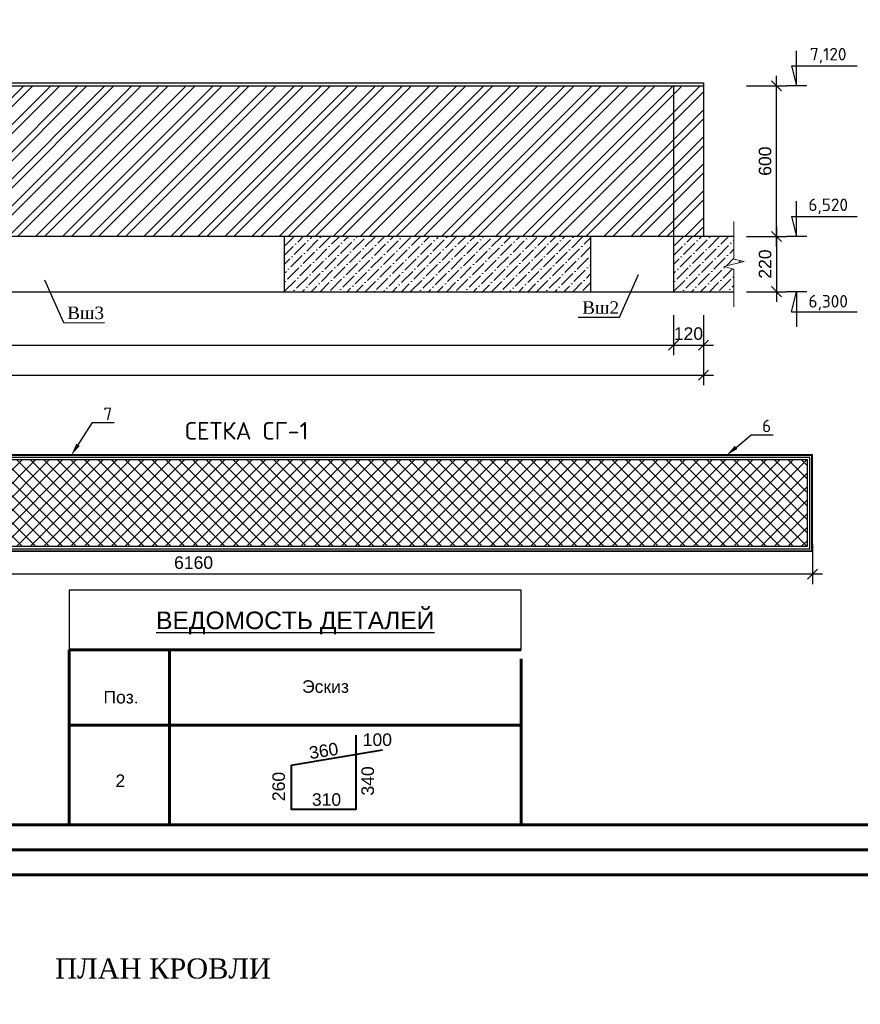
# Model space of a CAD drawing. Header units: millimetres. Extents: x 2063114 to 14983986, y -126020516 to 213791.
# Tile 251 of 256: x 2341940 to 2358676, y -1246080 to -1226465. Entities that reach past the tile are written whole.
import ezdxf
from ezdxf import colors
from ezdxf.entities.mleader import LeaderData, LeaderLine
from ezdxf.math import Vec2, Vec3

# ---------------------------------------------------------------- set-up
doc = ezdxf.new("R2010")
doc.units = ezdxf.units.MM
doc.layers.get('Defpoints').update_dxf_attribs({"color": 6, "lineweight": 35})
for name, color, linetype, lineweight in [('.', 7, 'Continuous', 15), ('Линия', 250, 'Continuous', 20), ('Сплошная толстая', 7, 'Continuous', 40)]:
    doc.layers.add(name, color=color, linetype=linetype, lineweight=lineweight)
doc.layers.add('_print', color=6, linetype='Continuous', lineweight=60, plot=False)
doc.layers.add('PDF _wall-380', color=7, linetype='Continuous', true_color=0xb88a5c)
doc.layers.add('Text 1', color=7, linetype='Continuous', lineweight=25, true_color=0x0000b3)
doc.layers.add('Размеры', color=28, linetype='Continuous')
doc.layers.add('экспл.пом.', color=5, linetype='Continuous')
doc.styles.add('ISO', font='times.ttf')
doc.styles.add('ISO_1.0', font='isocpeur.ttf')
doc.styles.add('seviyorum', font='times.ttf')
doc.styles.get("Standard").update_dxf_attribs({"font": 'arial.ttf'})
doc.styles.add('TIMES NEW', font='times.ttf', dxfattribs={"height": 200})
doc.dimstyles.new('STANDARD$0', dxfattribs={"dimtxt": 250, "dimasz": 200, "dimexe": 200, "dimexo": 300, "dimgap": 100, "dimtad": 1, "dimdec": 0, "dimzin": 1, "dimdsep": 46, "dimtxsty": 'Standard', "dimblk1": 'OBLIQUE', "dimblk2": 'OBLIQUE', "dimsah": 1, "dimcen": 2.5, "dimdle": 200, "dimadec": 0, "dimazin": 0, "dimtfac": 1, "dimtdec": 0, "dimtmove": 0, "dimatfit": 3, "dimldrblk": 'OBLIQUE', "dimfxl": 600, "dimfxlon": 1, "dimtolj": 1, "dimtzin": 1, "dimarcsym": 0})

# ---------------------------------------------------------------- blocks, each defined once
blk = doc.blocks.new('_Oblique')
at = {"color": 0, "linetype": 'ByBlock', "lineweight": -2}
blk.add_line((-0.5, -0.5), (0.5, 0.5), dxfattribs=at)
blk = doc.blocks.new('*D561')
at = {"layer": 'Defpoints', "color": 0, "lineweight": 30, "ltscale": 150, "transparency": 16777216}
for p in [(2355011, -1227783), (2357009, -1227783), (2355011, -1230783)]:
    blk.add_point(p, dxfattribs=at)
at = {"layer": 'Размеры', "color": 0, "lineweight": -2, "ltscale": 150, "transparency": 16777216}
for p, q in [((2357009, -1230983), (2357009, -1227583)), ((2356409, -1227783), (2357209, -1227783)), ((2356409, -1230783), (2357209, -1230783))]:
    blk.add_line(p, q, dxfattribs=at)
at = {"layer": 'Размеры', "color": 0, "lineweight": -2, "ltscale": 150, "transparency": 16777216, "xscale": 200, "yscale": 200, "zscale": 200}
for p, rotation in [((2357009, -1227783), 90), ((2357009, -1230783), 270)]:
    blk.add_blockref('_Oblique', p, dxfattribs=dict(at, rotation=rotation))
at = {"layer": 'Размеры', "color": 0, "ltscale": 150, "transparency": 16777216, "insert": (2356781, -1229283), "char_height": 250, "attachment_point": 5, "rotation": 90}
blk.add_mtext('\\A1;600', dxfattribs=at)
blk = doc.blocks.new('*D562')
at = {"layer": 'Defpoints', "color": 0, "lineweight": 30, "ltscale": 150, "transparency": 16777216}
for p in [(2355011, -1230783), (2355011, -1231883), (2357009, -1231883)]:
    blk.add_point(p, dxfattribs=at)
at = {"layer": 'Размеры', "color": 0, "lineweight": -2, "ltscale": 150, "transparency": 16777216}
for p, q in [((2357009, -1230583), (2357009, -1232083)), ((2356409, -1230783), (2357209, -1230783)), ((2356409, -1231883), (2357209, -1231883))]:
    blk.add_line(p, q, dxfattribs=at)
at = {"layer": 'Размеры', "color": 0, "lineweight": -2, "ltscale": 150, "transparency": 16777216, "xscale": 200, "yscale": 200, "zscale": 200}
for p, rotation in [((2357009, -1230783), 90), ((2357009, -1231883), 270)]:
    blk.add_blockref('_Oblique', p, dxfattribs=dict(at, rotation=rotation))
at = {"layer": 'Размеры', "color": 0, "ltscale": 150, "transparency": 16777216, "insert": (2356781, -1231333), "char_height": 250, "attachment_point": 5, "rotation": 90}
blk.add_mtext('\\A1;220', dxfattribs=at)
blk = doc.blocks.new('*D537')
at = {"layer": 'Defpoints', "color": 0, "lineweight": 30, "ltscale": 150, "transparency": 16777216}
for p in [(2325355, -1230783), (2354955, -1230783), (2354955, -1232948)]:
    blk.add_point(p, dxfattribs=at)
at = {"layer": 'Размеры', "color": 0, "lineweight": -2, "ltscale": 150, "transparency": 16777216}
for p, q in [((2325355, -1232348), (2325355, -1233148)), ((2354955, -1232348), (2354955, -1233148)), ((2325155, -1232948), (2355155, -1232948))]:
    blk.add_line(p, q, dxfattribs=at)
at = {"layer": 'Размеры', "color": 0, "lineweight": -2, "ltscale": 150, "transparency": 16777216, "xscale": 200, "yscale": 200, "zscale": 200, "rotation": 180}
blk.add_blockref('_Oblique', (2325355, -1232948), dxfattribs=at)
at = {"layer": 'Размеры', "color": 0, "lineweight": -2, "ltscale": 150, "transparency": 16777216, "xscale": 200, "yscale": 200, "zscale": 200}
blk.add_blockref('_Oblique', (2354955, -1232948), dxfattribs=at)
at = {"layer": 'Размеры', "color": 0, "ltscale": 150, "transparency": 16777216, "insert": (2340155, -1232720), "char_height": 250, "attachment_point": 5}
blk.add_mtext('\\A1;5920', dxfattribs=at)
blk = doc.blocks.new('*D538')
at = {"layer": 'Defpoints', "color": 0, "lineweight": 30, "ltscale": 150, "transparency": 16777216}
for p in [(2354955, -1230783), (2355555, -1230783), (2355555, -1232948)]:
    blk.add_point(p, dxfattribs=at)
at = {"layer": 'Размеры', "color": 0, "lineweight": -2, "ltscale": 150, "transparency": 16777216}
for p, q in [((2354955, -1232348), (2354955, -1233148)), ((2355555, -1232348), (2355555, -1233148)), ((2354755, -1232948), (2355755, -1232948))]:
    blk.add_line(p, q, dxfattribs=at)
at = {"layer": 'Размеры', "color": 0, "lineweight": -2, "ltscale": 150, "transparency": 16777216, "xscale": 200, "yscale": 200, "zscale": 200, "rotation": 180}
blk.add_blockref('_Oblique', (2354955, -1232948), dxfattribs=at)
at = {"layer": 'Размеры', "color": 0, "lineweight": -2, "ltscale": 150, "transparency": 16777216, "xscale": 200, "yscale": 200, "zscale": 200}
blk.add_blockref('_Oblique', (2355555, -1232948), dxfattribs=at)
at = {"layer": 'Размеры', "color": 0, "ltscale": 150, "transparency": 16777216, "insert": (2355255, -1232720), "char_height": 250, "attachment_point": 5}
blk.add_mtext('\\A1;120', dxfattribs=at)
blk = doc.blocks.new('*D541')
at = {"layer": 'Defpoints', "color": 0, "lineweight": 30, "ltscale": 150, "transparency": 16777216}
for p in [(2324755, -1230783), (2355555, -1231883), (2355555, -1233548)]:
    blk.add_point(p, dxfattribs=at)
at = {"layer": 'Размеры', "color": 0, "lineweight": -2, "ltscale": 150, "transparency": 16777216}
for p, q in [((2324755, -1232948), (2324755, -1233748)), ((2355555, -1232948), (2355555, -1233748)), ((2324555, -1233548), (2355755, -1233548))]:
    blk.add_line(p, q, dxfattribs=at)
at = {"layer": 'Размеры', "color": 0, "lineweight": -2, "ltscale": 150, "transparency": 16777216, "xscale": 200, "yscale": 200, "zscale": 200, "rotation": 180}
blk.add_blockref('_Oblique', (2324755, -1233548), dxfattribs=at)
at = {"layer": 'Размеры', "color": 0, "lineweight": -2, "ltscale": 150, "transparency": 16777216, "xscale": 200, "yscale": 200, "zscale": 200}
blk.add_blockref('_Oblique', (2355555, -1233548), dxfattribs=at)
at = {"layer": 'Размеры', "color": 0, "ltscale": 150, "transparency": 16777216, "insert": (2340155, -1233320), "char_height": 250, "attachment_point": 5}
blk.add_mtext('\\A1;6160', dxfattribs=at)
blk = doc.blocks.new('*D571')
at = {"layer": 'Defpoints', "color": 0, "lineweight": 30, "ltscale": 150, "transparency": 16777216}
for p in [(2333082, -1236576), (2357722, -1236576), (2333082, -1237509)]:
    blk.add_point(p, dxfattribs=at)
at = {"layer": 'Размеры', "color": 0, "lineweight": -2, "ltscale": 150, "transparency": 16777216}
for p, q in [((2333082, -1236909), (2333082, -1237709)), ((2357722, -1236909), (2357722, -1237709)), ((2357922, -1237509), (2332882, -1237509))]:
    blk.add_line(p, q, dxfattribs=at)
at = {"layer": 'Размеры', "color": 0, "lineweight": -2, "ltscale": 150, "transparency": 16777216, "xscale": 200, "yscale": 200, "zscale": 200, "rotation": 180}
blk.add_blockref('_Oblique', (2333082, -1237509), dxfattribs=at)
at = {"layer": 'Размеры', "color": 0, "lineweight": -2, "ltscale": 150, "transparency": 16777216, "xscale": 200, "yscale": 200, "zscale": 200}
blk.add_blockref('_Oblique', (2357722, -1237509), dxfattribs=at)
at = {"layer": 'Размеры', "color": 0, "ltscale": 150, "transparency": 16777216, "insert": (2345402, -1237282), "char_height": 250, "attachment_point": 5}
blk.add_mtext('\\A1;6160', dxfattribs=at)
blk = doc.blocks.new('*U1590')
at = {"color": 0, "ltscale": 25}
blk.add_lwpolyline([(-59400, 42000), (0, 42000), (0, 0), (-59400, 0)], close=True, dxfattribs=at)
at = {"color": 0, "lineweight": 60, "ltscale": 25}
blk.add_lwpolyline([(-57400, 41500), (-500, 41500), (-500, 500), (-57400, 500)], close=True, dxfattribs=at)

msp = doc.modelspace()

# ---------------------------------------------------------------- hatches: boundary and pattern name
at = {"layer": '.', "true_color": 0x8f8f8f}
h = msp.add_hatch(dxfattribs=at)
h.set_pattern_fill('ANSI36', color=252, scale=40)
h.set_pattern_definition([(45, (2347204.68, -1231882.93), (67.352, 246.957), [317.5, -63.5, 0, -63.5])])
h.paths.add_polyline_path([(2353304.67588, -1230782.93125), (2347204.67588, -1230782.93125), (2347204.67588, -1231882.93125), (2353304.67588, -1231882.93125)])
h = msp.add_hatch(dxfattribs=at)
h.set_pattern_fill('ANSI36', color=252, scale=40)
h.set_pattern_definition([(45, (2354954.68, -1231882.93), (67.352, 246.957), [317.5, -63.5, 0, -63.5])])
h.paths.add_polyline_path([(2356161.35774, -1231432.93125), (2355961.35305, -1231382.93057), (2356361.36257, -1231282.93139), (2356161.35774, -1231232.93125), (2356161.35774, -1230782.93125), (2354954.67588, -1230782.93125), (2354954.67588, -1231882.93125), (2356161.35774, -1231882.93125)])
at = {"linetype": 'ByBlock', "lineweight": 9, "ltscale": 100}
h = msp.add_hatch(dxfattribs=at)
h.set_pattern_fill('ANSI37', color=256, scale=60)
h.set_pattern_definition([(45, (47254.23, -1303312.62), (-134.703842, 134.703842), []), (135, (47254.23, -1303312.62), (-134.703842, -134.703842), [])])
h.paths.add_polyline_path([(2357622.44474, -1236955.50942), (2357622.44474, -1235235.50942), (2333182.44474, -1235235.50942), (2333182.44474, -1236955.50942)])
at = {"layer": 'PDF _wall-380'}
h = msp.add_hatch(dxfattribs=at)
h.set_pattern_fill('ANSI32', color=256, scale=40)
h.set_pattern_definition([(45, (-8918.1, -747785.5), (-269.407684, 269.407684), []), (45, (-8738.5, -747785.5), (-269.407684, 269.407684), [])])
h.paths.add_polyline_path([(2325354.67588, -1227782.93125), (2324754.67588, -1227782.93125), (2324754.67588, -1230782.93125), (2325354.67588, -1230782.93125)])
h.paths.add_polyline_path([(2354954.67588, -1227782.93125), (2325354.67588, -1227782.93125), (2325354.67588, -1230782.93125), (2354954.67588, -1230782.93125)])
h.paths.add_polyline_path([(2355554.67588, -1227782.93125), (2354954.67588, -1227782.93125), (2354954.67588, -1230782.93125), (2355554.67588, -1230782.93125)])

# ---------------------------------------------------------------- linework, layer by layer
at = {"ltscale": 0.001}
for p, q in [((2357409.05109, -1227782.81786), (2357409.05109, -1227082.81786)), ((2357309.05109, -1227382.81786), (2358613.78658, -1227382.81786)), ((2357309.05109, -1227382.81786), (2357409.05109, -1227782.81786)), ((2357409.05109, -1230782.81786), (2357409.05109, -1230082.81786)), ((2357309.05109, -1230382.81786), (2358613.78658, -1230382.81786)), ((2357309.05109, -1230382.81786), (2357409.05109, -1230782.81786)), ((2357309.05109, -1232282.93125), (2357409.05109, -1231882.93125)), ((2357409.05109, -1231882.93125), (2357409.05109, -1232582.93125)), ((2357309.05109, -1232282.93125), (2358613.78658, -1232282.93125))]:
    msp.add_line(p, q, dxfattribs=at)
at = {"color": 0, "linetype": 'Continuous', "lineweight": 30, "ltscale": 100}
for p, q in [((2324754.67588, -1227722.09997), (2355554.67588, -1227722.09997)), ((2324754.67588, -1227782.93125), (2355554.67588, -1227782.93125)), ((2354954.67588, -1227782.93125), (2354954.67588, -1230782.93125)), ((2355554.67588, -1227722.09997), (2355554.67588, -1230782.93125)), ((2356161.35774, -1230782.93125), (2323916.50192, -1230782.93125)), ((2323916.50192, -1231882.93125), (2356161.35774, -1231882.93125))]:
    msp.add_line(p, q, dxfattribs=at)
at = {"ltscale": 0.00075}
for p, q in [((2357609.05109, -1227782.81786), (2357209.05109, -1227782.81786)), ((2357609.05109, -1230782.81786), (2357209.05109, -1230782.81786)), ((2357609.05109, -1231882.93125), (2357209.05109, -1231882.93125))]:
    msp.add_line(p, q, dxfattribs=at)
at = {"color": 0, "linetype": 'Continuous', "lineweight": 30, "ltscale": 100}
for points in [[(2347204.67588, -1230782.93125), (2347204.67588, -1231882.93125)], [(2353304.67588, -1230782.93125), (2353304.67588, -1231882.93125)], [(2354954.67588, -1230782.93125), (2354954.67588, -1231882.93125)]]:
    msp.add_lwpolyline(points, dxfattribs=at)
at = {"linetype": 'ByBlock', "ltscale": 100}
msp.add_lwpolyline([(2333082.44474, -1235135.50942), (2333082.44474, -1237055.50942), (2357722.44474, -1237055.50942), (2357722.44474, -1235135.50942), (2333082.44474, -1235135.50942)], dxfattribs=at)
for points in [[(2357713.44474, -1237046.50942), (2357713.44474, -1235144.50942), (2333091.44474, -1235144.50942), (2333091.44474, -1237046.50942)], [(2357622.44474, -1236955.50942), (2357622.44474, -1235235.50942), (2333182.44474, -1235235.50942), (2333182.44474, -1236955.50942)]]:
    msp.add_lwpolyline(points, close=True, dxfattribs=at)
at = {"color": 0, "linetype": 'Continuous', "lineweight": 30, "ltscale": 100}
for points in [[(2357672.44474, -1237005.50942), (2357672.44474, -1235185.50942), (2333132.44474, -1235185.50942), (2333132.44474, -1237005.50942)], [(2342925.39827, -1239017.50861), (2351925.39827, -1239017.50861), (2351925.39827, -1237827.69091), (2342925.39827, -1237827.69091)]]:
    msp.add_lwpolyline(points, close=True, dxfattribs=at)
at = {"layer": '_print', "ltscale": 100}
for points in [[(2379792.08613, -1243001.43901), (2320392.08613, -1243001.43901), (2320392.08613, -1201001.43901), (2379792.08613, -1201001.43901)], [(2379792.08613, -1285001.43901), (2320392.08613, -1285001.43901), (2320392.08613, -1243001.43901), (2379792.08613, -1243001.43901)]]:
    msp.add_lwpolyline(points, close=True, dxfattribs=at)
at = {"layer": 'Text 1', "linetype": 'Continuous', "lineweight": 25, "ltscale": 100}
for points in [[(2353884.77366, -1232392.48695), (2354261.2638, -1231539.45038)], [(2342817.46129, -1232504.79714), (2342440.97115, -1231651.76057)], [(2353060.12257, -1232392.48695), (2353884.77366, -1232393.6656)], [(2342817.46129, -1232504.79714), (2343630.87306, -1232499.85883)]]:
    msp.add_lwpolyline(points, dxfattribs=at)
at = {"layer": 'Линия', "color": 0, "lineweight": 9, "ltscale": 0.3}
msp.add_lwpolyline([(2356161.35774, -1232182.93125), (2356161.35774, -1231432.93125), (2355961.35305, -1231382.93057), (2356361.36257, -1231282.93139), (2356161.35774, -1231232.93125), (2356161.35774, -1230482.93125)], dxfattribs=at)
at = {"layer": 'Сплошная толстая', "color": 7, "lineweight": 60, "ltscale": 50}
for p, q in [((2342925.39827, -1239017.50861), (2351925.39827, -1239017.50861)), ((2342925.39827, -1239017.50861), (2342925.39827, -1242500.22969)), ((2344925.39827, -1239017.50861), (2344925.39827, -1242500.22969)), ((2351925.39827, -1239200.22969), (2351925.39827, -1242500.22969)), ((2342925.39827, -1240517.50861), (2351925.39827, -1240517.50861))]:
    msp.add_line(p, q, dxfattribs=at)
at = {"layer": 'Сплошная толстая', "color": 7, "ltscale": 150}
msp.add_lwpolyline([(2349161.43821, -1241017.39806), (2347346.8575, -1241319.31372), (2347346.8575, -1242193.10463), (2348641.00144, -1242193.10463), (2348641.00144, -1240715.48239)], dxfattribs=at)

# ---------------------------------------------------------------- block references
for p in [(2379792.08613, -1243001.43901), (2379792.08613, -1285001.43901)]:
    msp.add_blockref('*U1590', p)

# ---------------------------------------------------------------- texts
at = {"char_height": 250, "width": 715, "attachment_point": 5, "style": 'ISO'}
for s, insert in [('{\\fISOCPEUR|b0|i0|c204|p34;7,120}', (2358037.18717, -1227181.08707)), ('{\\fISOCPEUR|b0|i0|c204|p34;6,520}', (2358037.18717, -1230181.08707)), ('{\\fISOCPEUR|b0|i0|c204|p34;6,300}', (2358037.18717, -1232103.75937))]:
    msp.add_mtext(s, dxfattribs=dict(at, insert=insert))
at = {"insert": (2346460.12001, -1234655.26345), "char_height": 350, "width": 2943.9451936, "attachment_point": 5, "rotation": 0.014325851, "style": 'ISO'}
msp.add_mtext('{\\fISOCPEUR|b0|i0|c204|p34;СЕТКА СГ-1}', dxfattribs=at)
for s, insert, char_height, width, attachment_point in [('{\\LВЕДОМОСТЬ ДЕТАЛЕЙ}', (2347426.02724, -1238481.03786), 350, 6045.7921122, 5), ('\\pt5.6675;2', (2343846.50683, -1241500.70407), 250, 162.4080054, 1)]:
    msp.add_mtext(s, dxfattribs=dict(insert=insert, char_height=char_height, width=width, attachment_point=attachment_point))
at = {"char_height": 250, "attachment_point": 5}
for s, insert in [('Эскиз', (2348028.53607, -1239751.57248)), ('Поз.', (2343957.79943, -1239963.66624))]:
    msp.add_mtext(s, dxfattribs=dict(at, insert=insert))
at = {"layer": 'Text 1', "ltscale": 100, "char_height": 250, "width": 903.5971444, "attachment_point": 2, "rotation": 359.898285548, "style": 'TIMES NEW'}
for s, insert in [('Bш3', (2343252.92895, -1232179.93283)), ('Bш2', (2353506.82955, -1232073.7396))]:
    msp.add_mtext(s, dxfattribs=dict(at, insert=insert))
at = {"layer": 'Размеры', "ltscale": 150, "char_height": 250, "width": 599.5991952, "attachment_point": 1}
for s, insert in [('\\pt5.6675;100', (2348769.21656, -1240683.02625)), ('\\pt5.6675;310', (2347757.39138, -1241875.26346))]:
    msp.add_mtext(s, dxfattribs=dict(at, insert=insert))
for s, insert, rotation in [('\\pt5.6675;360', (2347684.02453, -1240950.69747), 9.034221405), ('\\pt5.6675;340', (2348743.89326, -1241921.69839), 90), ('\\pt5.6675;260', (2346970.62955, -1242032.00706), 90)]:
    msp.add_mtext(s, dxfattribs=dict(at, insert=insert, rotation=rotation))
at = {"layer": 'экспл.пом.', "color": 0, "lineweight": 40, "ltscale": 100, "insert": (2342646.95732, -1245165.70525), "char_height": 400, "width": 5440.7205807, "attachment_point": 1, "style": 'seviyorum'}
msp.add_mtext('{\\Q0;ПЛАН КРОВЛИ}', dxfattribs=at)

# ---------------------------------------------------------------- dimensions: what is measured, and where the dimension line sits
at = {"layer": 'Размеры', "ltscale": 150}
for base, p2, override, picture, middle in [((2357009.05109, -1227782.93125), (2355010.90409, -1227782.93125), {"dimlfac": 0.2}, '*D561', (2356781.40784, -1229282.93125)), ((2357009.05109, -1231882.93125), (2355010.90409, -1231882.93125), {"dimlfac": 0.2, "dimtmove": 1}, '*D562', (2356781.40784, -1231332.93125))]:
    dim = msp.add_linear_dim(base=base, p1=(2355010.90409, -1230782.93125), p2=p2, angle=90, dimstyle='STANDARD$0', override=override, dxfattribs=at)
    dim.commit()
    dim.dimension.update_dxf_attribs({"geometry": picture, "text_midpoint": middle})
for base, p1, p2, override, picture, middle in [((2355554.67588, -1233548.08625), (2324754.67588, -1230782.93125), (2355554.67588, -1231882.93125), {"dimlfac": 0.2}, '*D541', (2340154.67588, -1233320.443)), ((2354954.67588, -1232948.08625), (2325354.67588, -1230782.93125), (2354954.67588, -1230782.93125), {"dimlfac": 0.2}, '*D537', (2340154.67588, -1232720.443)), ((2333082.44474, -1237509.3484), (2357722.44474, -1236575.50942), (2333082.44474, -1236575.50942), {"dimlfac": 0.25}, '*D571', (2345402.44474, -1237281.70516))]:
    dim = msp.add_linear_dim(base=base, p1=p1, p2=p2, dimstyle='STANDARD$0', override=override, dxfattribs=at)
    dim.commit()
    dim.dimension.update_dxf_attribs({"geometry": picture, "text_midpoint": middle})
dim = msp.add_linear_dim(base=(2355554.67588, -1232948.08625), p1=(2354954.67588, -1230782.93125), p2=(2355554.67588, -1230782.93125), dimstyle='STANDARD$0', override={"dimlfac": 0.2, "dimtmove": 1}, dxfattribs=at)
dim.commit()
dim.dimension.update_dxf_attribs({"geometry": '*D538', "text_midpoint": (2355254.67588, -1232948.08625), "dimtype": 160})

# ---------------------------------------------------------------- leaders
ml = msp.add_multileader_mtext('Standard')
ml.set_content('7', color=256, style='ISO_1.0')
ml.set_leader_properties(color=256, linetype='ByLayer', lineweight=-1)
ml.build(insert=Vec2(0, 0))
ml.multileader.update_dxf_attribs({"text_left_attachment_type": 6, "text_right_attachment_type": 6, "dogleg_length": 0.36, "arrow_head_size": 250})
ctx = ml.context
ctx.base_point, ctx.char_height, ctx.arrow_head_size, ctx.landing_gap_size, ctx.plane_origin = Vec3(2343571.09296, -1234491.69297), 250, 250, 60.75, Vec3(2358037.00683, -1228811.27956)
ctx.left_attachment, ctx.right_attachment, ctx.text_align_type = 6, 6, 1
notes = []
notes.append((ctx, [(1, (1, 1, 0), (2343389.16075, -1234491.69297), (1, 0), 181.93222, [(0, [(2342964.8527, -1235144.50942)], 0, [])])]))
ctx.mtext.insert, ctx.mtext.width, ctx.mtext.alignment, ctx.mtext.flow_direction = Vec3(2343694.34296, -1234191.69297), 288.3075331, 2, 5
ml = msp.add_multileader_mtext('Standard')
ml.set_content('6', color=256, style='ISO_1.0')
ml.set_leader_properties(color=256, linetype='ByLayer', lineweight=-1)
ml.build(insert=Vec2(0, 0))
ml.multileader.update_dxf_attribs({"text_left_attachment_type": 6, "text_right_attachment_type": 6, "dogleg_length": 0.36, "arrow_head_size": 250})
ctx = ml.context
ctx.base_point, ctx.char_height, ctx.arrow_head_size, ctx.landing_gap_size, ctx.plane_origin = Vec3(2356687.56126, -1234731.97236), 250, 250, 60.75, Vec3(2371085.27123, -1227992.94913)
ctx.left_attachment, ctx.right_attachment, ctx.text_align_type = 6, 6, 1
notes.append((ctx, [(1, (1, 1, 0), (2356505.62905, -1234731.97236), (1, 0), 181.93222, [(0, [(2356013.11711, -1235144.50942)], 0, [])])]))
ctx.mtext.insert, ctx.mtext.width, ctx.mtext.alignment, ctx.mtext.flow_direction = Vec3(2356810.81126, -1234431.97236), 288.3075331, 2, 5
for ctx, leaders in notes:
    for number, flags, end, landing, length, lines in leaders:
        leader = LeaderData()
        leader.index, (leader.has_last_leader_line, leader.has_dogleg_vector, leader.attachment_direction) = number, flags
        leader.last_leader_point, leader.dogleg_vector, leader.dogleg_length = Vec3(end), Vec3(landing), length
        for number, points, colour, breaks in lines:
            line = LeaderLine()
            line.index, line.vertices, line.color, line.breaks = number, Vec3.list(points), colors.encode_raw_color(colour), breaks
            leader.lines.append(line)
        ctx.leaders.append(leader)

doc.saveas('drawing.dxf')
